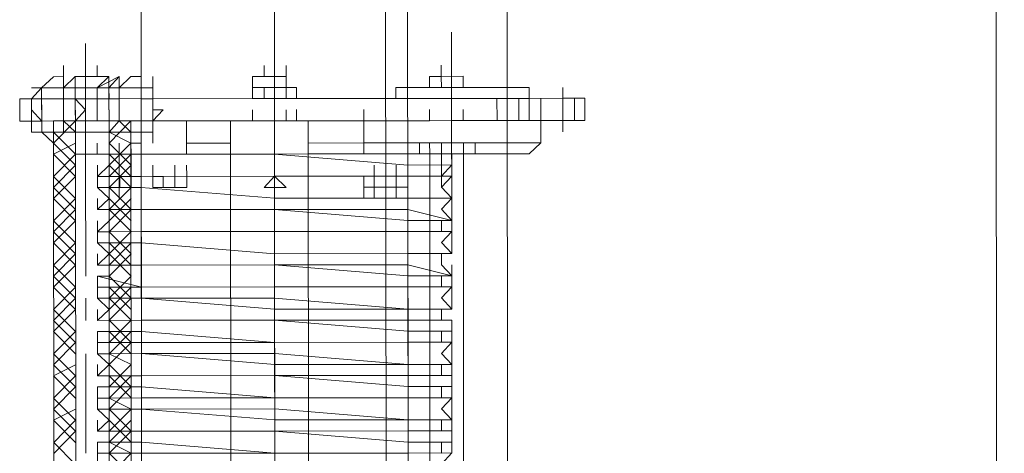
# Model space of a CAD drawing. Header units: inches. Extents: x -5850 to 5646, y 8947 to 13007.
# Tile 132 of 256: x -4282 to -4244, y 10831 to 10847. Entities that reach past the tile are written whole.
import ezdxf

# ---------------------------------------------------------------- set-up
doc = ezdxf.new("R2010")
doc.units = ezdxf.units.IN
doc.header["$MEASUREMENT"] = 0
doc.layers.add('at_Entity', color=7, linetype='Continuous')
doc.layers.add('at_Rect', color=7, linetype='Continuous')

msp = doc.modelspace()

# ---------------------------------------------------------------- linework, layer by layer
at = {"layer": 'at_Entity', "color": 7, "lineweight": 20}
for p, q in [((-4267.485, 10560.932), (-4268.233, 11398.125)), ((-4263.604, 11398.129), (-4262.802, 10500.109)), ((-4244.177, 10500.125), (-4244.979, 11398.146)), ((-4276.798, 10560.924), (-4277.483, 11327.999)), ((-4266.594, 10500.105), (-4267.333, 11328.008)), ((-4272.367, 10845.202), (-4272.368, 10845.626)), ((-4271.977, 10845.203), (-4271.977, 10845.627)), ((-4271.531, 10845.203), (-4271.531, 10845.627)), ((-4271.531, 10845.203), (-4271.531, 10845.627)), ((-4271.531, 10845.203), (-4271.531, 10845.627)), ((-4271.531, 10845.203), (-4271.531, 10845.627)), ((-4265.62, 10845.208), (-4265.62, 10845.632)), ((-4280.397, 10845.195), (-4280.843, 10844.771)), ((-4280.397, 10845.195), (-4280.007, 10845.196)), ((-4280.007, 10845.196), (-4280.007, 10844.772)), ((-4279.561, 10845.196), (-4278.278, 10845.197)), ((-4279.17, 10845.196), (-4279.561, 10845.196)), ((-4279.56, 10844.354), (-4279.561, 10845.196)), ((-4278.724, 10845.197), (-4279.17, 10845.196)), ((-4278.278, 10845.197), (-4278.278, 10844.773)), ((-4277.888, 10844.774), (-4277.442, 10845.198)), ((-4277.442, 10845.198), (-4277.051, 10845.198)), ((-4277.051, 10845.198), (-4277.051, 10844.774)), ((-4272.813, 10845.202), (-4271.531, 10845.203)), ((-4272.813, 10844.36), (-4272.813, 10845.202)), ((-4271.977, 10845.203), (-4272.367, 10845.202)), ((-4271.531, 10845.203), (-4271.977, 10845.203)), ((-4271.531, 10845.203), (-4271.977, 10845.203)), ((-4271.53, 10844.779), (-4271.531, 10845.203)), ((-4271.531, 10845.203), (-4271.53, 10844.779)), ((-4266.066, 10844.784), (-4266.066, 10845.208)), ((-4266.066, 10844.784), (-4266.066, 10845.208)), ((-4266.066, 10845.208), (-4265.62, 10845.208)), ((-4264.783, 10845.209), (-4265.62, 10845.208)), ((-4265.62, 10845.208), (-4264.783, 10845.209)), ((-4265.619, 10844.785), (-4265.62, 10845.208)), ((-4264.783, 10845.209), (-4264.783, 10844.785)), ((-4280.843, 10844.771), (-4281.233, 10844.353)), ((-4280.843, 10844.353), (-4280.843, 10844.771)), ((-4280.843, 10844.771), (-4280.397, 10844.771)), ((-4280.843, 10844.353), (-4280.843, 10844.771)), ((-4280.397, 10844.771), (-4279.56, 10844.772)), ((-4280.007, 10844.772), (-4279.56, 10844.772)), ((-4280.006, 10844.354), (-4280.007, 10844.772)), ((-4280.006, 10844.354), (-4280.007, 10844.772)), ((-4279.56, 10844.772), (-4278.278, 10844.773)), ((-4279.56, 10844.772), (-4279.56, 10844.354)), ((-4278.724, 10844.773), (-4278.724, 10844.355)), ((-4278.278, 10844.773), (-4277.888, 10844.774)), ((-4278.277, 10844.355), (-4278.278, 10844.773)), ((-4278.277, 10844.355), (-4278.278, 10844.773)), ((-4278.278, 10844.773), (-4278.277, 10844.355)), ((-4278.277, 10844.355), (-4278.278, 10844.773)), ((-4277.887, 10844.356), (-4277.888, 10844.774)), ((-4277.888, 10844.774), (-4277.441, 10844.774)), ((-4277.441, 10844.774), (-4277.051, 10844.774)), ((-4277.051, 10844.774), (-4276.605, 10844.775)), ((-4277.051, 10844.774), (-4277.051, 10844.356)), ((-4277.051, 10844.356), (-4277.051, 10844.774)), ((-4276.605, 10844.775), (-4276.605, 10844.357)), ((-4271.53, 10844.779), (-4272.813, 10844.778)), ((-4272.813, 10844.36), (-4272.813, 10844.778)), ((-4272.813, 10844.36), (-4272.813, 10844.778)), ((-4272.367, 10844.779), (-4272.366, 10844.36)), ((-4271.53, 10844.779), (-4271.14, 10844.78)), ((-4271.53, 10844.779), (-4271.53, 10844.361)), ((-4271.53, 10844.361), (-4271.53, 10844.779)), ((-4271.14, 10844.362), (-4271.14, 10844.78)), ((-4271.14, 10844.78), (-4271.14, 10844.362)), ((-4271.14, 10844.362), (-4271.14, 10844.78)), ((-4265.619, 10844.785), (-4267.348, 10844.783)), ((-4267.348, 10844.783), (-4267.348, 10844.365)), ((-4267.348, 10844.365), (-4267.348, 10844.783)), ((-4266.066, 10844.784), (-4265.619, 10844.785)), ((-4265.619, 10844.785), (-4264.337, 10844.786)), ((-4265.619, 10844.785), (-4265.229, 10844.785)), ((-4265.619, 10844.785), (-4265.229, 10844.785)), ((-4265.229, 10844.785), (-4265.619, 10844.785)), ((-4264.337, 10844.786), (-4265.229, 10844.785)), ((-4264.337, 10844.786), (-4265.229, 10844.785)), ((-4265.229, 10844.785), (-4265.229, 10844.367)), ((-4265.229, 10844.367), (-4265.229, 10844.785)), ((-4264.783, 10844.785), (-4264.337, 10844.786)), ((-4262.274, 10844.788), (-4264.337, 10844.786)), ((-4262.273, 10844.369), (-4262.274, 10844.788)), ((-4262.273, 10844.369), (-4262.274, 10844.788)), ((-4281.233, 10844.353), (-4281.679, 10844.352)), ((-4281.679, 10844.352), (-4281.678, 10843.505)), ((-4281.233, 10843.929), (-4281.233, 10844.353)), ((-4281.233, 10844.353), (-4280.843, 10844.353)), ((-4281.233, 10844.353), (-4281.232, 10843.505)), ((-4280.843, 10844.353), (-4281.233, 10844.353)), ((-4281.233, 10844.353), (-4281.232, 10843.505)), ((-4280.006, 10844.354), (-4280.843, 10844.353)), ((-4280.842, 10843.505), (-4280.843, 10844.353)), ((-4280.843, 10844.353), (-4280.842, 10843.505)), ((-4280.843, 10844.353), (-4280.842, 10843.505)), ((-4279.56, 10844.354), (-4280.006, 10844.354)), ((-4280.006, 10844.354), (-4279.56, 10844.354)), ((-4279.56, 10844.354), (-4278.277, 10844.355)), ((-4279.56, 10844.354), (-4278.277, 10844.355)), ((-4279.559, 10843.506), (-4279.56, 10844.354)), ((-4279.56, 10844.354), (-4279.559, 10843.506)), ((-4277.887, 10844.356), (-4278.724, 10844.355)), ((-4278.724, 10844.355), (-4278.723, 10843.507)), ((-4278.724, 10844.355), (-4278.723, 10843.507)), ((-4278.277, 10844.355), (-4277.887, 10844.356)), ((-4272.813, 10844.36), (-4277.887, 10844.356)), ((-4277.051, 10844.356), (-4276.605, 10844.357)), ((-4276.605, 10844.357), (-4277.051, 10844.356)), ((-4277.051, 10844.356), (-4277.05, 10843.509)), ((-4276.605, 10844.357), (-4276.604, 10843.933)), ((-4276.605, 10844.357), (-4276.604, 10843.509)), ((-4276.605, 10844.357), (-4276.604, 10843.509)), ((-4271.14, 10844.362), (-4272.813, 10844.36)), ((-4272.366, 10844.36), (-4272.813, 10844.36)), ((-4271.53, 10844.361), (-4272.366, 10844.36)), ((-4271.14, 10844.362), (-4271.53, 10844.361)), ((-4267.348, 10844.365), (-4271.14, 10844.362)), ((-4267.348, 10844.365), (-4266.065, 10844.366)), ((-4266.065, 10844.366), (-4265.229, 10844.367)), ((-4263.946, 10844.368), (-4265.229, 10844.367)), ((-4263.5, 10844.368), (-4265.229, 10844.367)), ((-4263.5, 10844.368), (-4263.946, 10844.368)), ((-4263.5, 10844.368), (-4263.11, 10844.369)), ((-4263.499, 10843.521), (-4263.5, 10844.368)), ((-4262.664, 10844.369), (-4263.11, 10844.369)), ((-4262.663, 10843.521), (-4262.664, 10844.369)), ((-4262.664, 10844.369), (-4262.273, 10844.369)), ((-4260.991, 10844.371), (-4262.273, 10844.369)), ((-4261.826, 10843.522), (-4261.827, 10844.37)), ((-4260.154, 10844.371), (-4260.991, 10844.371)), ((-4260.544, 10843.523), (-4260.544, 10844.371)), ((-4260.153, 10843.524), (-4260.154, 10844.371)), ((-4280.842, 10843.505), (-4281.233, 10843.929)), ((-4280.005, 10843.506), (-4280.006, 10843.93)), ((-4280.005, 10843.506), (-4280.006, 10843.93)), ((-4279.559, 10843.506), (-4279.56, 10843.93)), ((-4278.723, 10843.507), (-4278.723, 10843.931)), ((-4278.277, 10843.508), (-4278.277, 10843.931)), ((-4278.277, 10843.508), (-4278.277, 10843.931)), ((-4276.604, 10843.509), (-4276.604, 10843.933)), ((-4276.604, 10843.933), (-4276.214, 10843.933)), ((-4276.214, 10843.933), (-4276.604, 10843.509)), ((-4276.604, 10843.509), (-4276.604, 10843.933)), ((-4272.812, 10843.512), (-4272.812, 10843.936)), ((-4272.812, 10843.512), (-4272.812, 10843.936)), ((-4271.529, 10843.514), (-4271.53, 10843.937)), ((-4271.529, 10843.514), (-4271.53, 10843.937)), ((-4271.139, 10843.514), (-4271.139, 10843.938)), ((-4268.574, 10843.516), (-4268.574, 10843.94)), ((-4268.574, 10843.516), (-4268.574, 10843.94)), ((-4266.064, 10843.518), (-4266.065, 10843.942)), ((-4265.228, 10843.519), (-4265.228, 10843.943)), ((-4264.782, 10843.52), (-4264.782, 10843.943)), ((-4281.232, 10843.505), (-4281.678, 10843.505)), ((-4281.232, 10843.505), (-4281.232, 10843.081)), ((-4280.842, 10843.505), (-4281.232, 10843.505)), ((-4280.005, 10843.506), (-4280.842, 10843.505)), ((-4280.842, 10843.081), (-4280.842, 10843.505)), ((-4280.842, 10843.505), (-4280.842, 10843.081)), ((-4280.395, 10843.082), (-4280.396, 10843.506)), ((-4280.005, 10843.506), (-4280.396, 10843.506)), ((-4280.371, 10815.629), (-4280.396, 10843.506)), ((-4279.559, 10843.506), (-4280.005, 10843.506)), ((-4279.559, 10843.083), (-4280.005, 10843.506)), ((-4279.559, 10843.506), (-4280.005, 10843.506)), ((-4280.005, 10843.506), (-4279.559, 10843.506)), ((-4280.005, 10843.082), (-4280.005, 10843.506)), ((-4279.559, 10843.506), (-4278.723, 10843.507)), ((-4279.559, 10843.506), (-4279.558, 10842.241)), ((-4279.559, 10843.506), (-4279.559, 10843.083)), ((-4278.723, 10843.507), (-4278.277, 10843.508)), ((-4277.886, 10843.508), (-4278.277, 10843.508)), ((-4278.277, 10843.508), (-4277.886, 10843.508)), ((-4278.276, 10843.084), (-4278.277, 10843.508)), ((-4277.886, 10843.508), (-4278.277, 10843.508)), ((-4278.277, 10843.508), (-4278.276, 10842.242)), ((-4278.276, 10843.084), (-4278.277, 10843.508)), ((-4278.276, 10843.084), (-4278.277, 10843.508)), ((-4277.886, 10843.508), (-4277.44, 10843.508)), ((-4277.44, 10843.508), (-4277.886, 10843.508)), ((-4272.366, 10843.513), (-4277.44, 10843.508)), ((-4277.415, 10815.632), (-4277.44, 10843.508)), ((-4277.05, 10843.509), (-4271.975, 10843.513)), ((-4277.025, 10815.632), (-4277.05, 10843.509)), ((-4277.049, 10842.243), (-4277.05, 10843.509)), ((-4277.05, 10843.509), (-4277.05, 10843.085)), ((-4276.604, 10843.509), (-4276.603, 10843.085)), ((-4276.604, 10843.509), (-4276.603, 10843.085)), ((-4273.258, 10843.512), (-4275.321, 10843.51)), ((-4275.321, 10843.51), (-4272.812, 10843.512)), ((-4275.321, 10843.51), (-4275.32, 10842.244)), ((-4273.623, 10815.635), (-4273.648, 10843.512)), ((-4273.648, 10843.512), (-4273.258, 10843.512)), ((-4273.258, 10843.512), (-4271.139, 10843.514)), ((-4273.258, 10843.512), (-4272.812, 10843.512)), ((-4272.812, 10843.512), (-4271.139, 10843.514)), ((-4272.366, 10843.513), (-4267.347, 10843.517)), ((-4271.975, 10843.513), (-4271.529, 10843.514)), ((-4266.901, 10843.518), (-4271.529, 10843.514)), ((-4268.574, 10843.516), (-4271.529, 10843.514)), ((-4271.139, 10843.514), (-4271.529, 10843.514)), ((-4271.139, 10843.514), (-4268.574, 10843.516)), ((-4271.139, 10843.514), (-4270.693, 10843.514)), ((-4270.693, 10843.514), (-4270.668, 10815.638)), ((-4261.826, 10843.522), (-4268.574, 10843.516)), ((-4266.901, 10843.518), (-4268.574, 10843.516)), ((-4268.573, 10842.669), (-4268.574, 10843.516)), ((-4266.064, 10843.518), (-4267.347, 10843.517)), ((-4262.272, 10843.522), (-4266.901, 10843.518)), ((-4266.901, 10843.518), (-4266.9, 10842.252)), ((-4266.876, 10815.641), (-4266.901, 10843.518)), ((-4266.455, 10843.518), (-4264.336, 10843.52)), ((-4266.455, 10843.518), (-4264.336, 10843.52)), ((-4265.228, 10843.519), (-4266.064, 10843.518)), ((-4265.228, 10843.519), (-4263.499, 10843.521)), ((-4263.945, 10843.52), (-4265.228, 10843.519)), ((-4263.499, 10843.521), (-4263.945, 10843.52)), ((-4263.109, 10843.521), (-4263.499, 10843.521)), ((-4262.663, 10843.521), (-4263.109, 10843.521)), ((-4262.272, 10843.522), (-4262.663, 10843.521)), ((-4260.99, 10843.523), (-4262.272, 10843.522)), ((-4262.272, 10843.522), (-4261.826, 10843.522)), ((-4261.826, 10842.675), (-4261.826, 10843.522)), ((-4260.153, 10843.524), (-4260.99, 10843.523)), ((-4281.232, 10843.081), (-4280.842, 10843.081)), ((-4280.395, 10843.082), (-4280.842, 10843.081)), ((-4280.395, 10842.658), (-4280.842, 10843.081)), ((-4279.559, 10843.083), (-4279.558, 10842.241)), ((-4279.558, 10842.241), (-4279.559, 10843.083)), ((-4278.276, 10843.084), (-4278.276, 10842.242)), ((-4278.276, 10843.084), (-4278.276, 10842.242)), ((-4277.05, 10843.085), (-4277.44, 10843.084)), ((-4276.603, 10843.085), (-4277.05, 10843.085)), ((-4277.05, 10843.085), (-4277.049, 10842.661)), ((-4268.573, 10842.669), (-4268.573, 10843.092)), ((-4279.558, 10842.241), (-4279.559, 10842.659)), ((-4279.558, 10842.241), (-4279.559, 10842.659)), ((-4279.558, 10842.241), (-4279.559, 10842.659)), ((-4279.558, 10842.241), (-4279.559, 10842.659)), ((-4279.558, 10842.241), (-4279.559, 10842.659)), ((-4279.558, 10842.241), (-4279.559, 10842.659)), ((-4278.722, 10842.241), (-4278.722, 10842.66)), ((-4278.722, 10842.241), (-4278.722, 10842.66)), ((-4278.276, 10842.242), (-4278.276, 10842.66)), ((-4278.276, 10842.242), (-4278.276, 10842.66)), ((-4278.276, 10842.242), (-4278.276, 10842.66)), ((-4278.276, 10842.242), (-4278.276, 10842.66)), ((-4278.276, 10842.242), (-4278.276, 10842.66)), ((-4278.276, 10842.242), (-4278.276, 10842.66)), ((-4277.885, 10842.242), (-4277.886, 10842.66)), ((-4277.885, 10842.242), (-4277.886, 10842.66)), ((-4277.885, 10842.242), (-4277.886, 10842.66)), ((-4277.049, 10842.661), (-4277.44, 10842.661)), ((-4277.439, 10842.242), (-4277.44, 10842.661)), ((-4277.439, 10842.242), (-4277.44, 10842.661)), ((-4277.439, 10842.242), (-4277.44, 10842.661)), ((-4277.049, 10842.243), (-4277.049, 10842.661)), ((-4275.32, 10842.663), (-4273.648, 10842.664)), ((-4270.692, 10842.667), (-4268.573, 10842.669)), ((-4261.826, 10842.675), (-4268.573, 10842.669)), ((-4268.573, 10842.669), (-4268.573, 10842.25)), ((-4268.573, 10842.669), (-4268.573, 10842.25)), ((-4266.9, 10842.252), (-4266.9, 10842.67)), ((-4266.454, 10842.252), (-4266.454, 10842.67)), ((-4266.063, 10842.253), (-4266.064, 10842.671)), ((-4264.781, 10842.254), (-4264.781, 10842.672)), ((-4264.781, 10842.254), (-4264.781, 10842.672)), ((-4264.335, 10842.254), (-4264.335, 10842.672)), ((-4262.271, 10842.256), (-4261.826, 10842.675)), ((-4279.558, 10842.241), (-4278.276, 10842.242)), ((-4278.276, 10842.242), (-4279.558, 10842.241)), ((-4279.535, 10816.472), (-4279.558, 10842.241)), ((-4279.535, 10816.472), (-4279.558, 10842.241)), ((-4277.885, 10842.242), (-4278.722, 10842.241)), ((-4277.885, 10842.242), (-4278.722, 10842.241)), ((-4277.885, 10842.242), (-4278.722, 10842.241)), ((-4278.722, 10842.241), (-4278.276, 10842.242)), ((-4278.276, 10842.242), (-4278.253, 10816.473)), ((-4278.276, 10842.242), (-4278.253, 10816.473)), ((-4278.276, 10842.242), (-4278.275, 10841.818)), ((-4277.885, 10842.242), (-4277.884, 10841.394)), ((-4277.884, 10841.394), (-4277.885, 10842.242)), ((-4277.885, 10842.242), (-4277.439, 10842.242)), ((-4277.885, 10842.242), (-4277.439, 10842.242)), ((-4277.885, 10842.242), (-4277.439, 10842.242)), ((-4277.439, 10842.242), (-4277.049, 10842.243)), ((-4277.049, 10842.243), (-4277.439, 10842.242)), ((-4277.049, 10842.243), (-4277.439, 10842.242)), ((-4277.439, 10842.242), (-4277.438, 10841.395)), ((-4277.439, 10842.242), (-4277.438, 10841.395)), ((-4277.049, 10842.243), (-4271.974, 10842.247)), ((-4277.049, 10842.243), (-4271.974, 10842.247)), ((-4271.974, 10842.247), (-4277.049, 10842.243)), ((-4275.32, 10842.244), (-4273.647, 10842.246)), ((-4266.9, 10842.252), (-4271.974, 10842.247)), ((-4271.974, 10842.247), (-4266.899, 10841.828)), ((-4266.899, 10841.828), (-4271.974, 10842.247)), ((-4268.573, 10842.25), (-4270.692, 10842.248)), ((-4268.573, 10842.25), (-4266.454, 10842.252)), ((-4265.617, 10842.253), (-4266.9, 10842.252)), ((-4266.454, 10842.252), (-4265.227, 10842.253)), ((-4266.063, 10842.253), (-4266.454, 10842.252)), ((-4266.063, 10842.253), (-4266.454, 10842.252)), ((-4266.063, 10842.253), (-4264.335, 10842.254)), ((-4266.063, 10842.253), (-4264.781, 10842.254)), ((-4266.04, 10816.484), (-4266.063, 10842.253)), ((-4265.227, 10842.253), (-4265.617, 10842.253)), ((-4265.227, 10842.253), (-4262.271, 10842.256)), ((-4265.226, 10841.83), (-4265.227, 10842.253)), ((-4265.226, 10841.83), (-4265.227, 10842.253)), ((-4264.335, 10842.254), (-4264.781, 10842.254)), ((-4264.781, 10842.254), (-4264.758, 10816.485)), ((-4278.275, 10841.818), (-4278.721, 10841.394)), ((-4278.721, 10841.394), (-4278.721, 10841.817)), ((-4277.884, 10841.394), (-4277.885, 10841.818)), ((-4277.884, 10841.394), (-4277.885, 10841.818)), ((-4277.884, 10841.394), (-4277.885, 10841.818)), ((-4277.884, 10841.394), (-4277.885, 10841.818)), ((-4277.438, 10841.395), (-4277.439, 10841.819)), ((-4277.438, 10841.395), (-4277.439, 10841.819)), ((-4277.438, 10841.395), (-4277.439, 10841.819)), ((-4277.438, 10841.395), (-4277.439, 10841.819)), ((-4276.602, 10841.396), (-4276.602, 10841.819)), ((-4275.765, 10841.396), (-4275.766, 10841.82)), ((-4275.765, 10841.396), (-4275.766, 10841.82)), ((-4275.319, 10841.397), (-4275.32, 10841.821)), ((-4275.319, 10841.397), (-4275.32, 10841.821)), ((-4275.319, 10841.397), (-4275.32, 10841.821)), ((-4268.182, 10841.403), (-4268.182, 10841.827)), ((-4266.899, 10841.828), (-4265.226, 10841.83)), ((-4265.226, 10841.83), (-4266.899, 10841.828)), ((-4265.616, 10841.405), (-4265.226, 10841.83)), ((-4265.226, 10841.406), (-4265.226, 10841.83)), ((-4277.884, 10841.394), (-4278.721, 10841.394)), ((-4278.721, 10841.394), (-4277.884, 10841.394)), ((-4278.721, 10840.97), (-4278.721, 10841.394)), ((-4278.721, 10841.394), (-4278.275, 10841.394)), ((-4278.275, 10841.394), (-4278.274, 10840.97)), ((-4277.438, 10841.395), (-4277.884, 10841.394)), ((-4277.438, 10841.395), (-4277.048, 10841.395)), ((-4277.048, 10841.395), (-4277.438, 10841.395)), ((-4277.048, 10841.395), (-4271.973, 10841.4)), ((-4271.973, 10841.4), (-4277.048, 10841.395)), ((-4275.319, 10841.397), (-4276.602, 10841.396)), ((-4276.602, 10841.396), (-4275.319, 10841.397)), ((-4276.602, 10841.396), (-4276.212, 10841.396)), ((-4276.602, 10840.972), (-4276.602, 10841.396)), ((-4276.602, 10840.972), (-4276.602, 10841.396)), ((-4276.212, 10841.396), (-4276.211, 10840.972)), ((-4275.765, 10841.396), (-4275.765, 10840.973)), ((-4275.765, 10841.396), (-4275.765, 10840.973)), ((-4275.765, 10840.973), (-4275.765, 10841.396)), ((-4275.765, 10840.973), (-4275.765, 10841.396)), ((-4275.319, 10841.397), (-4275.319, 10840.973)), ((-4275.319, 10840.973), (-4275.319, 10841.397)), ((-4275.319, 10841.397), (-4275.319, 10840.973)), ((-4275.319, 10840.973), (-4275.319, 10841.397)), ((-4272.363, 10840.976), (-4271.973, 10841.4)), ((-4271.973, 10841.4), (-4266.899, 10841.404)), ((-4266.899, 10841.404), (-4271.973, 10841.4)), ((-4271.973, 10841.4), (-4271.527, 10840.976)), ((-4268.572, 10841.403), (-4268.571, 10840.561)), ((-4268.572, 10841.403), (-4268.571, 10840.561)), ((-4267.345, 10841.404), (-4268.182, 10841.403)), ((-4267.345, 10841.404), (-4268.182, 10841.403)), ((-4268.181, 10840.979), (-4268.182, 10841.403)), ((-4268.182, 10841.403), (-4268.181, 10840.561)), ((-4268.181, 10840.979), (-4268.182, 10841.403)), ((-4268.181, 10840.979), (-4268.182, 10841.403)), ((-4268.181, 10840.979), (-4268.182, 10841.403)), ((-4268.181, 10840.979), (-4268.182, 10841.403)), ((-4268.181, 10840.979), (-4268.182, 10841.403)), ((-4267.345, 10840.98), (-4267.345, 10841.404)), ((-4267.345, 10840.98), (-4267.345, 10841.404)), ((-4267.345, 10840.98), (-4267.345, 10841.404)), ((-4266.899, 10841.404), (-4265.226, 10841.406)), ((-4265.226, 10841.406), (-4266.899, 10841.404)), ((-4265.226, 10841.406), (-4265.616, 10841.405)), ((-4265.616, 10840.982), (-4265.226, 10841.406)), ((-4278.721, 10840.97), (-4277.884, 10840.971)), ((-4277.048, 10840.971), (-4278.721, 10840.97)), ((-4278.274, 10840.97), (-4278.721, 10840.97)), ((-4278.721, 10840.97), (-4278.274, 10840.552)), ((-4277.438, 10840.971), (-4277.048, 10840.971)), ((-4277.048, 10840.971), (-4271.973, 10840.558)), ((-4271.973, 10840.558), (-4277.048, 10840.971)), ((-4275.319, 10840.973), (-4276.602, 10840.972)), ((-4276.602, 10840.972), (-4275.319, 10840.973)), ((-4276.211, 10840.972), (-4276.602, 10840.972)), ((-4271.527, 10840.976), (-4272.363, 10840.976)), ((-4268.181, 10840.979), (-4268.181, 10840.561)), ((-4267.345, 10840.98), (-4267.735, 10840.98)), ((-4267.735, 10840.98), (-4267.345, 10840.98)), ((-4267.345, 10840.98), (-4267.344, 10840.562)), ((-4267.344, 10840.562), (-4267.345, 10840.98)), ((-4267.344, 10840.562), (-4267.345, 10840.98)), ((-4265.225, 10840.564), (-4265.616, 10840.982)), ((-4265.225, 10840.564), (-4265.226, 10840.982)), ((-4278.72, 10840.128), (-4278.72, 10840.552)), ((-4278.274, 10840.552), (-4278.72, 10840.128)), ((-4271.973, 10840.558), (-4266.898, 10840.562)), ((-4266.898, 10840.562), (-4271.973, 10840.558)), ((-4267.344, 10840.562), (-4268.181, 10840.561)), ((-4267.344, 10840.562), (-4268.181, 10840.561)), ((-4266.898, 10840.562), (-4265.225, 10840.564)), ((-4265.225, 10840.564), (-4266.898, 10840.562)), ((-4265.615, 10840.14), (-4265.225, 10840.564)), ((-4278.72, 10840.128), (-4277.047, 10840.129)), ((-4277.047, 10840.129), (-4278.72, 10840.128)), ((-4278.72, 10840.128), (-4278.274, 10840.128)), ((-4278.274, 10840.128), (-4278.273, 10839.704)), ((-4277.047, 10840.129), (-4271.972, 10840.134)), ((-4277.047, 10840.129), (-4271.972, 10840.134)), ((-4266.898, 10840.138), (-4271.972, 10840.134)), ((-4271.972, 10840.134), (-4266.897, 10839.715)), ((-4266.898, 10840.138), (-4265.225, 10839.716)), ((-4265.225, 10839.716), (-4265.615, 10840.14)), ((-4265.225, 10839.716), (-4265.225, 10840.14)), ((-4278.719, 10839.286), (-4278.719, 10839.704)), ((-4278.273, 10839.704), (-4278.719, 10839.286)), ((-4265.225, 10839.716), (-4266.897, 10839.715)), ((-4265.614, 10839.297), (-4265.615, 10839.716)), ((-4265.615, 10839.716), (-4265.225, 10839.716)), ((-4265.224, 10839.298), (-4265.225, 10839.716)), ((-4278.719, 10839.286), (-4277.046, 10839.287)), ((-4277.046, 10839.287), (-4278.719, 10839.286)), ((-4278.719, 10838.862), (-4278.719, 10839.286)), ((-4278.719, 10839.286), (-4278.273, 10839.286)), ((-4278.273, 10839.286), (-4278.273, 10838.862)), ((-4277.046, 10839.287), (-4271.972, 10839.292)), ((-4271.972, 10839.292), (-4277.046, 10839.287)), ((-4271.972, 10839.292), (-4266.897, 10839.296)), ((-4266.897, 10839.296), (-4271.972, 10839.292)), ((-4266.897, 10839.296), (-4265.224, 10839.298)), ((-4265.224, 10839.298), (-4266.897, 10839.296)), ((-4265.224, 10839.298), (-4265.614, 10839.297)), ((-4265.614, 10838.874), (-4265.224, 10839.298)), ((-4278.719, 10838.862), (-4277.046, 10838.863)), ((-4277.046, 10838.863), (-4278.719, 10838.862)), ((-4278.273, 10838.862), (-4278.719, 10838.862)), ((-4278.719, 10838.862), (-4278.272, 10838.439)), ((-4277.046, 10838.863), (-4271.971, 10838.444)), ((-4277.046, 10838.863), (-4271.971, 10838.444)), ((-4265.223, 10838.45), (-4265.614, 10838.874)), ((-4265.223, 10838.45), (-4265.224, 10838.874)), ((-4278.272, 10838.439), (-4278.718, 10838.014)), ((-4278.718, 10838.014), (-4278.718, 10838.438)), ((-4271.971, 10838.444), (-4266.896, 10838.449)), ((-4266.896, 10838.449), (-4271.971, 10838.444)), ((-4266.896, 10838.449), (-4265.223, 10838.45)), ((-4265.223, 10838.45), (-4266.896, 10838.449)), ((-4265.613, 10838.026), (-4265.614, 10838.45)), ((-4265.614, 10838.45), (-4265.223, 10838.45)), ((-4278.718, 10838.014), (-4277.045, 10838.016)), ((-4277.045, 10838.016), (-4278.718, 10838.014)), ((-4278.718, 10838.014), (-4278.272, 10838.015)), ((-4278.272, 10838.015), (-4278.271, 10837.591)), ((-4277.045, 10838.016), (-4271.97, 10838.02)), ((-4271.97, 10838.02), (-4277.045, 10838.016)), ((-4266.896, 10838.025), (-4271.97, 10838.02)), ((-4271.97, 10838.02), (-4266.896, 10837.601)), ((-4266.896, 10838.025), (-4265.223, 10837.603)), ((-4265.223, 10837.603), (-4265.613, 10838.026)), ((-4265.223, 10837.603), (-4265.223, 10838.026)), ((-4278.718, 10837.591), (-4277.044, 10837.174)), ((-4278.718, 10837.591), (-4278.717, 10837.172)), ((-4278.271, 10837.591), (-4278.718, 10837.591)), ((-4265.223, 10837.603), (-4266.896, 10837.601)), ((-4265.613, 10837.602), (-4265.223, 10837.603)), ((-4265.613, 10837.184), (-4265.613, 10837.602)), ((-4265.222, 10837.184), (-4265.223, 10837.603)), ((-4277.044, 10837.174), (-4278.717, 10837.172)), ((-4278.717, 10837.172), (-4278.271, 10837.173)), ((-4278.717, 10836.749), (-4278.717, 10837.172)), ((-4278.271, 10837.173), (-4278.271, 10836.749)), ((-4277.044, 10837.174), (-4271.97, 10837.178)), ((-4271.97, 10837.178), (-4277.044, 10837.174)), ((-4271.97, 10837.178), (-4266.895, 10837.183)), ((-4266.895, 10837.183), (-4271.97, 10837.178)), ((-4266.895, 10837.183), (-4265.222, 10837.184)), ((-4265.222, 10837.184), (-4266.895, 10837.183)), ((-4265.222, 10837.184), (-4265.613, 10837.184)), ((-4265.612, 10836.76), (-4265.222, 10837.184)), ((-4278.717, 10836.749), (-4277.044, 10836.75)), ((-4277.044, 10836.75), (-4278.717, 10836.749)), ((-4278.271, 10836.749), (-4278.717, 10836.749)), ((-4278.717, 10836.749), (-4278.27, 10836.325)), ((-4271.969, 10836.755), (-4277.044, 10836.75)), ((-4277.044, 10836.75), (-4271.969, 10836.331)), ((-4271.969, 10836.755), (-4266.894, 10836.335)), ((-4265.222, 10836.337), (-4265.612, 10836.76)), ((-4265.222, 10836.337), (-4265.222, 10836.761)), ((-4278.716, 10835.906), (-4278.716, 10836.325)), ((-4278.27, 10836.325), (-4278.716, 10835.906)), ((-4266.894, 10836.335), (-4271.969, 10836.331)), ((-4266.894, 10836.335), (-4265.222, 10836.337)), ((-4265.222, 10836.337), (-4266.894, 10836.335)), ((-4265.612, 10836.336), (-4265.222, 10836.337)), ((-4265.611, 10835.918), (-4265.612, 10836.336)), ((-4278.716, 10835.906), (-4277.043, 10835.908)), ((-4277.043, 10835.908), (-4278.716, 10835.906)), ((-4278.716, 10835.906), (-4278.27, 10835.907)), ((-4278.27, 10835.907), (-4278.27, 10835.483)), ((-4277.043, 10835.908), (-4271.969, 10835.913)), ((-4277.043, 10835.908), (-4271.969, 10835.913)), ((-4266.894, 10835.917), (-4271.969, 10835.913)), ((-4271.969, 10835.913), (-4266.894, 10835.493)), ((-4266.894, 10835.917), (-4265.221, 10835.919)), ((-4265.221, 10835.919), (-4265.611, 10835.918)), ((-4265.221, 10835.495), (-4265.221, 10835.919)), ((-4278.716, 10835.483), (-4277.043, 10835.484)), ((-4278.716, 10835.483), (-4278.715, 10835.059)), ((-4278.27, 10835.483), (-4278.716, 10835.483)), ((-4277.043, 10835.484), (-4271.968, 10835.065)), ((-4266.894, 10835.493), (-4265.221, 10835.495)), ((-4265.611, 10835.494), (-4265.221, 10835.495)), ((-4265.611, 10835.071), (-4265.611, 10835.494)), ((-4265.22, 10835.071), (-4265.221, 10835.495)), ((-4278.715, 10835.059), (-4277.042, 10835.06)), ((-4278.715, 10834.635), (-4278.715, 10835.059)), ((-4278.715, 10835.059), (-4278.269, 10835.059)), ((-4278.269, 10835.059), (-4278.269, 10834.635)), ((-4271.968, 10835.065), (-4277.042, 10835.06)), ((-4271.968, 10835.065), (-4266.893, 10835.069)), ((-4266.893, 10835.069), (-4271.968, 10835.065)), ((-4266.893, 10835.069), (-4265.22, 10835.071)), ((-4265.22, 10835.071), (-4266.893, 10835.069)), ((-4265.22, 10835.071), (-4265.611, 10835.071)), ((-4265.61, 10834.647), (-4265.22, 10835.071)), ((-4278.715, 10834.635), (-4277.042, 10834.637)), ((-4277.042, 10834.637), (-4278.715, 10834.635)), ((-4278.269, 10834.635), (-4278.715, 10834.635)), ((-4278.715, 10834.635), (-4278.268, 10834.217)), ((-4271.967, 10834.641), (-4277.042, 10834.637)), ((-4277.042, 10834.637), (-4271.967, 10834.223)), ((-4271.967, 10834.641), (-4266.893, 10834.227)), ((-4265.22, 10834.229), (-4265.61, 10834.647)), ((-4265.22, 10834.229), (-4265.22, 10834.647)), ((-4278.714, 10833.793), (-4278.715, 10834.217)), ((-4278.268, 10834.217), (-4278.714, 10833.793)), ((-4266.893, 10834.227), (-4271.967, 10834.223)), ((-4266.893, 10834.227), (-4265.22, 10834.229)), ((-4265.22, 10834.229), (-4266.893, 10834.227)), ((-4265.61, 10833.805), (-4265.61, 10834.229)), ((-4265.61, 10834.229), (-4265.22, 10834.229)), ((-4278.714, 10833.793), (-4277.041, 10833.795)), ((-4277.041, 10833.795), (-4278.714, 10833.793)), ((-4278.714, 10833.793), (-4278.268, 10833.793)), ((-4278.268, 10833.793), (-4278.268, 10833.37)), ((-4277.041, 10833.795), (-4271.967, 10833.799)), ((-4271.967, 10833.799), (-4277.041, 10833.795)), ((-4266.892, 10833.804), (-4271.967, 10833.799)), ((-4271.967, 10833.799), (-4266.892, 10833.38)), ((-4266.892, 10833.804), (-4265.219, 10833.805)), ((-4265.219, 10833.805), (-4265.61, 10833.805)), ((-4265.219, 10833.381), (-4265.219, 10833.805)), ((-4278.714, 10833.369), (-4277.041, 10833.371)), ((-4278.268, 10833.37), (-4278.714, 10833.369)), ((-4278.714, 10833.369), (-4278.713, 10832.945)), ((-4277.041, 10833.371), (-4271.966, 10832.951)), ((-4266.892, 10833.38), (-4265.219, 10833.381)), ((-4265.609, 10832.957), (-4265.609, 10833.381)), ((-4265.609, 10833.381), (-4265.219, 10833.381)), ((-4265.218, 10832.957), (-4265.219, 10833.381)), ((-4278.713, 10832.945), (-4277.04, 10832.947)), ((-4278.713, 10832.945), (-4278.267, 10832.946)), ((-4278.713, 10832.522), (-4278.713, 10832.945)), ((-4278.267, 10832.946), (-4278.267, 10832.522)), ((-4277.04, 10832.947), (-4271.966, 10832.951)), ((-4271.966, 10832.951), (-4266.891, 10832.956)), ((-4266.891, 10832.956), (-4271.966, 10832.951)), ((-4266.891, 10832.956), (-4265.218, 10832.957)), ((-4265.218, 10832.957), (-4266.891, 10832.956)), ((-4265.218, 10832.957), (-4265.609, 10832.957)), ((-4265.608, 10832.533), (-4265.218, 10832.957)), ((-4278.713, 10832.522), (-4277.04, 10832.523)), ((-4277.04, 10832.523), (-4278.713, 10832.522)), ((-4278.267, 10832.522), (-4278.713, 10832.522)), ((-4278.713, 10832.522), (-4278.267, 10832.104)), ((-4277.04, 10832.523), (-4271.966, 10832.528)), ((-4277.04, 10832.523), (-4271.965, 10832.109)), ((-4271.966, 10832.528), (-4266.891, 10832.114)), ((-4265.218, 10832.115), (-4265.608, 10832.533)), ((-4265.218, 10832.115), (-4265.218, 10832.534)), ((-4266.891, 10832.114), (-4271.965, 10832.109)), ((-4266.891, 10832.114), (-4265.218, 10832.115)), ((-4265.218, 10832.115), (-4266.891, 10832.114)), ((-4265.608, 10831.691), (-4265.608, 10832.115)), ((-4265.608, 10832.115), (-4265.218, 10832.115)), ((-4278.712, 10831.68), (-4278.713, 10832.103)), ((-4278.267, 10832.104), (-4278.712, 10831.68)), ((-4278.712, 10831.68), (-4277.039, 10831.681)), ((-4277.039, 10831.681), (-4278.712, 10831.68)), ((-4278.712, 10831.68), (-4278.266, 10831.68)), ((-4278.266, 10831.68), (-4278.266, 10831.256)), ((-4277.039, 10831.681), (-4271.965, 10831.686)), ((-4277.039, 10831.681), (-4271.965, 10831.686)), ((-4266.89, 10831.69), (-4271.965, 10831.686)), ((-4271.965, 10831.686), (-4266.89, 10831.266)), ((-4266.89, 10831.69), (-4265.217, 10831.692)), ((-4265.217, 10831.692), (-4265.608, 10831.691)), ((-4265.217, 10831.268), (-4265.217, 10831.692)), ((-4278.712, 10831.256), (-4277.039, 10831.257)), ((-4278.712, 10831.256), (-4278.712, 10830.838)), ((-4278.266, 10831.256), (-4278.712, 10831.256)), ((-4277.039, 10831.257), (-4271.964, 10830.844)), ((-4266.89, 10831.266), (-4265.217, 10831.268)), ((-4265.607, 10831.267), (-4265.217, 10831.268)), ((-4265.607, 10830.849), (-4265.607, 10831.267)), ((-4265.217, 10830.85), (-4265.217, 10831.268)), ((-4278.712, 10830.838), (-4277.039, 10830.839)), ((-4278.711, 10830.414), (-4278.712, 10830.838)), ((-4278.712, 10830.838), (-4278.265, 10830.838)), ((-4278.265, 10830.838), (-4278.265, 10830.414)), ((-4277.039, 10830.839), (-4271.964, 10830.844)), ((-4271.964, 10830.844), (-4266.89, 10830.848)), ((-4266.89, 10830.848), (-4271.964, 10830.844)), ((-4266.89, 10830.848), (-4265.217, 10830.85)), ((-4265.217, 10830.85), (-4266.89, 10830.848)), ((-4265.217, 10830.85), (-4265.607, 10830.849)), ((-4265.607, 10830.425), (-4265.217, 10830.85))]:
    msp.add_line(p, q, dxfattribs=at)
at = {"layer": 'at_Entity', "color": 3, "lineweight": 20}
for p, q in [((-4271.981, 10849.424), (-4271.977, 10845.203)), ((-4265.231, 10846.898), (-4265.228, 10843.943)), ((-4279.172, 10846.462), (-4279.167, 10841.817)), ((-4280.007, 10845.196), (-4280.007, 10845.619)), ((-4279.17, 10845.196), (-4279.171, 10845.62)), ((-4278.724, 10845.197), (-4278.725, 10845.621)), ((-4272.367, 10845.202), (-4272.368, 10845.626)), ((-4271.977, 10845.203), (-4271.977, 10845.627)), ((-4271.977, 10845.627), (-4271.976, 10843.937)), ((-4271.531, 10845.203), (-4271.531, 10845.627)), ((-4280.007, 10844.772), (-4280.007, 10845.196)), ((-4280.007, 10844.772), (-4279.561, 10845.196)), ((-4279.561, 10845.196), (-4280.007, 10844.772)), ((-4279.56, 10844.772), (-4279.561, 10845.196)), ((-4278.724, 10844.773), (-4277.888, 10845.198)), ((-4278.278, 10845.197), (-4278.724, 10844.773)), ((-4277.888, 10845.198), (-4278.278, 10844.773)), ((-4277.888, 10844.774), (-4277.888, 10845.198)), ((-4276.603, 10842.661), (-4276.605, 10845.199)), ((-4265.228, 10843.943), (-4265.229, 10845.209)), ((-4276.605, 10844.775), (-4281.233, 10844.771)), ((-4280.843, 10844.771), (-4281.233, 10844.353)), ((-4280.397, 10844.771), (-4280.843, 10844.771)), ((-4280.843, 10844.771), (-4280.842, 10843.505)), ((-4279.56, 10844.772), (-4280.397, 10844.771)), ((-4279.56, 10844.354), (-4279.56, 10844.772)), ((-4278.278, 10844.773), (-4277.441, 10844.774)), ((-4278.276, 10843.084), (-4278.278, 10844.773)), ((-4277.441, 10844.774), (-4276.605, 10844.775)), ((-4276.605, 10844.775), (-4276.603, 10843.085)), ((-4260.991, 10844.789), (-4260.989, 10843.099)), ((-4281.233, 10844.353), (-4281.232, 10843.505)), ((-4280.005, 10843.506), (-4280.006, 10844.354)), ((-4279.169, 10843.931), (-4279.56, 10844.354)), ((-4277.886, 10843.508), (-4277.887, 10844.356)), ((-4271.976, 10844.361), (-4271.975, 10843.089)), ((-4271.976, 10843.937), (-4271.976, 10844.361)), ((-4262.272, 10843.522), (-4262.273, 10844.369)), ((-4280.005, 10843.506), (-4280.006, 10843.93)), ((-4280.005, 10843.506), (-4280.006, 10843.93)), ((-4280.005, 10843.506), (-4280.006, 10843.93)), ((-4279.559, 10843.506), (-4279.56, 10843.93)), ((-4279.559, 10843.506), (-4279.169, 10843.931)), ((-4277.886, 10843.508), (-4277.887, 10843.932)), ((-4271.974, 10842.247), (-4271.976, 10843.937)), ((-4271.976, 10843.937), (-4271.975, 10843.513)), ((-4265.227, 10842.253), (-4265.228, 10843.943)), ((-4265.228, 10843.943), (-4265.227, 10842.672)), ((-4281.232, 10843.505), (-4280.842, 10843.505)), ((-4280.842, 10843.505), (-4280.842, 10843.081)), ((-4280.395, 10843.082), (-4280.396, 10843.506)), ((-4280.395, 10842.658), (-4279.559, 10843.506)), ((-4280.005, 10843.506), (-4279.559, 10843.083)), ((-4279.559, 10843.083), (-4279.559, 10843.506)), ((-4279.559, 10843.083), (-4279.559, 10843.506)), ((-4279.559, 10843.083), (-4279.559, 10843.506)), ((-4278.277, 10843.508), (-4278.276, 10842.242)), ((-4278.276, 10843.084), (-4277.886, 10843.508)), ((-4278.276, 10842.66), (-4277.44, 10843.508)), ((-4277.886, 10843.508), (-4277.44, 10843.084)), ((-4271.975, 10843.513), (-4271.975, 10842.666)), ((-4276.603, 10843.085), (-4281.232, 10843.081)), ((-4280.842, 10843.081), (-4279.559, 10843.083)), ((-4280.395, 10843.082), (-4279.558, 10842.241)), ((-4279.559, 10842.659), (-4279.559, 10843.083)), ((-4276.603, 10843.085), (-4278.276, 10843.084)), ((-4278.276, 10843.084), (-4277.44, 10842.661)), ((-4280.395, 10842.24), (-4279.559, 10842.659)), ((-4280.395, 10842.658), (-4279.558, 10841.817)), ((-4279.558, 10842.241), (-4279.559, 10842.659)), ((-4278.276, 10842.66), (-4277.439, 10841.819)), ((-4278.275, 10841.818), (-4277.44, 10842.661)), ((-4277.885, 10842.242), (-4277.886, 10842.66)), ((-4277.885, 10842.242), (-4277.886, 10842.66)), ((-4277.885, 10842.242), (-4277.886, 10842.66)), ((-4271.975, 10842.666), (-4271.974, 10842.247)), ((-4271.974, 10842.247), (-4271.975, 10842.666)), ((-4271.974, 10842.247), (-4271.975, 10842.666)), ((-4271.974, 10842.247), (-4271.975, 10842.666)), ((-4271.974, 10842.247), (-4271.975, 10842.666)), ((-4265.618, 10842.671), (-4265.616, 10840.982)), ((-4265.227, 10842.672), (-4265.226, 10841.83)), ((-4265.227, 10842.672), (-4265.227, 10842.253)), ((-4280.395, 10842.24), (-4279.557, 10841.393)), ((-4280.394, 10841.392), (-4279.558, 10842.241)), ((-4278.276, 10842.242), (-4277.438, 10841.395)), ((-4278.275, 10841.394), (-4277.439, 10842.242)), ((-4277.885, 10842.242), (-4277.884, 10840.552)), ((-4271.974, 10842.247), (-4271.971, 10838.444)), ((-4271.974, 10842.247), (-4271.973, 10841.4)), ((-4265.227, 10842.253), (-4265.226, 10841.83)), ((-4280.394, 10840.968), (-4279.558, 10841.817)), ((-4279.164, 10837.59), (-4279.167, 10841.817)), ((-4278.275, 10841.818), (-4277.438, 10840.971)), ((-4278.274, 10840.97), (-4277.439, 10841.819)), ((-4276.602, 10841.396), (-4276.602, 10841.819)), ((-4271.973, 10841.4), (-4271.974, 10841.824)), ((-4271.973, 10841.4), (-4271.974, 10841.824)), ((-4268.182, 10841.403), (-4268.182, 10841.827)), ((-4267.345, 10841.404), (-4267.345, 10841.828)), ((-4265.226, 10841.83), (-4265.223, 10838.45)), ((-4280.394, 10841.392), (-4279.557, 10840.551)), ((-4280.393, 10840.55), (-4279.557, 10841.393)), ((-4278.275, 10841.394), (-4277.438, 10841.395)), ((-4276.602, 10841.396), (-4276.602, 10840.972)), ((-4276.602, 10841.396), (-4276.212, 10841.396)), ((-4276.602, 10840.972), (-4276.602, 10841.396)), ((-4276.602, 10840.972), (-4276.602, 10841.396)), ((-4276.212, 10841.396), (-4276.211, 10840.972)), ((-4275.319, 10841.397), (-4275.319, 10840.973)), ((-4271.973, 10841.4), (-4271.973, 10840.976)), ((-4268.181, 10840.561), (-4268.182, 10841.403)), ((-4267.345, 10841.404), (-4267.344, 10840.562)), ((-4267.345, 10840.98), (-4267.345, 10841.404)), ((-4267.345, 10841.404), (-4267.345, 10840.98)), ((-4267.345, 10840.98), (-4267.345, 10841.404)), ((-4267.344, 10840.562), (-4267.345, 10841.404)), ((-4267.345, 10840.98), (-4267.345, 10841.404)), ((-4280.394, 10840.968), (-4279.556, 10840.127)), ((-4278.274, 10840.128), (-4277.438, 10840.971)), ((-4278.274, 10840.97), (-4277.437, 10840.129)), ((-4276.602, 10840.972), (-4275.319, 10840.973)), ((-4272.363, 10840.976), (-4271.527, 10840.976)), ((-4271.973, 10840.558), (-4271.973, 10840.976)), ((-4271.973, 10840.558), (-4271.973, 10840.976)), ((-4271.973, 10840.976), (-4271.973, 10840.558)), ((-4268.572, 10840.979), (-4266.899, 10840.98)), ((-4268.181, 10840.561), (-4268.181, 10840.979)), ((-4268.181, 10840.561), (-4268.181, 10840.979)), ((-4267.345, 10840.98), (-4267.735, 10840.98)), ((-4267.344, 10840.562), (-4267.345, 10840.98)), ((-4280.393, 10840.55), (-4279.556, 10839.703)), ((-4280.392, 10839.703), (-4279.557, 10840.551)), ((-4278.274, 10840.552), (-4277.437, 10839.705)), ((-4278.273, 10839.704), (-4277.438, 10840.553)), ((-4271.973, 10840.558), (-4271.972, 10840.134)), ((-4271.972, 10840.134), (-4271.973, 10840.558)), ((-4280.392, 10839.284), (-4279.556, 10840.127)), ((-4278.274, 10840.128), (-4277.437, 10839.287)), ((-4278.273, 10839.286), (-4277.437, 10840.129)), ((-4271.972, 10839.292), (-4271.972, 10840.134)), ((-4280.392, 10838.86), (-4279.556, 10839.703)), ((-4280.392, 10839.703), (-4279.555, 10838.861)), ((-4271.972, 10839.292), (-4271.972, 10839.71)), ((-4280.392, 10839.284), (-4279.555, 10838.437)), ((-4278.273, 10839.286), (-4277.436, 10838.439)), ((-4278.272, 10838.439), (-4277.437, 10839.287)), ((-4271.972, 10839.292), (-4271.971, 10838.444)), ((-4271.972, 10839.292), (-4271.971, 10838.444)), ((-4280.392, 10838.86), (-4279.554, 10838.014)), ((-4280.391, 10838.013), (-4279.555, 10838.861)), ((-4278.273, 10838.862), (-4277.435, 10838.016)), ((-4278.272, 10838.015), (-4277.436, 10838.863)), ((-4271.971, 10838.444), (-4271.971, 10838.868)), ((-4280.39, 10837.589), (-4279.555, 10838.437)), ((-4278.272, 10838.439), (-4277.435, 10837.592)), ((-4278.271, 10837.591), (-4277.436, 10838.439)), ((-4271.97, 10838.02), (-4271.971, 10838.444)), ((-4271.971, 10838.444), (-4271.97, 10838.02)), ((-4280.391, 10838.013), (-4279.554, 10837.172)), ((-4280.39, 10837.171), (-4279.554, 10838.014)), ((-4271.97, 10838.02), (-4271.97, 10837.178)), ((-4280.39, 10837.589), (-4279.553, 10836.748)), ((-4278.271, 10836.749), (-4277.435, 10837.592)), ((-4278.271, 10837.591), (-4277.434, 10836.75)), ((-4271.97, 10837.178), (-4271.97, 10837.597)), ((-4265.223, 10837.603), (-4265.222, 10836.337)), ((-4280.39, 10837.171), (-4279.553, 10836.324)), ((-4280.389, 10836.323), (-4279.554, 10837.172)), ((-4278.271, 10837.173), (-4277.434, 10836.326)), ((-4278.27, 10836.325), (-4277.435, 10837.173)), ((-4271.97, 10837.178), (-4271.969, 10836.331)), ((-4271.97, 10837.178), (-4271.969, 10836.755)), ((-4280.389, 10835.905), (-4279.553, 10836.748)), ((-4279.162, 10835.906), (-4279.163, 10836.748)), ((-4278.271, 10836.749), (-4277.433, 10835.908)), ((-4278.27, 10835.907), (-4277.434, 10836.75)), ((-4271.969, 10836.755), (-4271.969, 10836.331)), ((-4280.389, 10835.481), (-4279.553, 10836.324)), ((-4280.389, 10836.323), (-4279.552, 10835.482)), ((-4271.969, 10836.331), (-4271.969, 10835.913)), ((-4280.389, 10835.905), (-4279.552, 10835.058)), ((-4278.27, 10835.907), (-4277.433, 10835.06)), ((-4278.269, 10835.059), (-4277.433, 10835.908)), ((-4271.969, 10835.913), (-4271.968, 10835.065)), ((-4280.389, 10835.481), (-4279.551, 10834.634)), ((-4280.388, 10834.634), (-4279.552, 10835.482)), ((-4278.27, 10835.483), (-4277.432, 10834.636)), ((-4278.269, 10834.635), (-4277.433, 10835.484)), ((-4271.968, 10835.065), (-4271.968, 10835.489)), ((-4265.221, 10835.495), (-4265.217, 10831.268)), ((-4280.387, 10834.215), (-4279.552, 10835.058)), ((-4278.268, 10834.217), (-4277.433, 10835.06)), ((-4271.968, 10835.065), (-4271.964, 10831.262)), ((-4271.968, 10835.065), (-4271.967, 10834.641)), ((-4280.388, 10834.634), (-4279.551, 10833.792)), ((-4279.158, 10830.837), (-4279.161, 10834.635)), ((-4278.269, 10834.635), (-4277.432, 10834.218)), ((-4271.967, 10834.641), (-4271.967, 10833.799)), ((-4280.387, 10833.792), (-4279.551, 10834.216)), ((-4280.387, 10834.215), (-4279.55, 10833.368)), ((-4278.268, 10833.37), (-4277.432, 10834.218)), ((-4278.268, 10834.217), (-4277.431, 10833.37)), ((-4280.387, 10833.792), (-4279.55, 10832.945)), ((-4280.386, 10832.944), (-4279.551, 10833.792)), ((-4278.268, 10833.793), (-4277.431, 10832.947)), ((-4278.267, 10832.946), (-4277.432, 10833.794)), ((-4271.967, 10833.799), (-4271.966, 10832.951)), ((-4280.386, 10832.52), (-4279.55, 10833.368)), ((-4278.267, 10832.522), (-4277.431, 10833.37)), ((-4271.966, 10832.951), (-4271.966, 10833.375)), ((-4280.386, 10832.944), (-4279.549, 10832.103)), ((-4278.267, 10832.946), (-4277.43, 10832.523)), ((-4271.966, 10832.951), (-4271.966, 10832.528)), ((-4271.966, 10832.528), (-4271.966, 10832.951)), ((-4271.966, 10832.951), (-4271.966, 10832.528)), ((-4280.386, 10832.102), (-4279.549, 10832.521)), ((-4280.386, 10832.52), (-4279.549, 10831.679)), ((-4278.267, 10832.522), (-4277.43, 10831.681)), ((-4278.266, 10831.68), (-4277.43, 10832.523)), ((-4271.966, 10832.528), (-4271.965, 10832.109)), ((-4271.965, 10832.109), (-4271.965, 10831.686)), ((-4271.965, 10831.686), (-4271.965, 10832.109)), ((-4280.386, 10832.102), (-4279.548, 10831.255)), ((-4280.385, 10831.254), (-4279.549, 10832.103)), ((-4278.267, 10832.104), (-4277.429, 10831.257)), ((-4278.266, 10831.256), (-4277.43, 10832.105)), ((-4280.384, 10830.836), (-4279.549, 10831.679)), ((-4278.265, 10830.838), (-4277.43, 10831.681)), ((-4271.965, 10831.686), (-4271.964, 10830.844)), ((-4280.385, 10831.254), (-4279.548, 10830.413)), ((-4278.266, 10831.256), (-4277.429, 10830.839)), ((-4271.964, 10830.844), (-4271.964, 10831.262)), ((-4278.265, 10829.99), (-4277.429, 10830.839)), ((-4278.265, 10830.838), (-4277.428, 10829.991)), ((-4271.963, 10829.996), (-4271.964, 10830.844))]:
    msp.add_line(p, q, dxfattribs=at)
at = {"layer": 'at_Rect', "color": 7, "lineweight": 20}
for p, q in [((-4277.861, 10841.393), (-4277.438, 10841.394)), ((-4277.861, 10841.393), (-4277.861, 10840.971)), ((-4277.438, 10840.971), (-4277.438, 10841.394)), ((-4277.438, 10840.971), (-4277.861, 10840.971))]:
    msp.add_line(p, q, dxfattribs=at)

doc.saveas('drawing.dxf')
